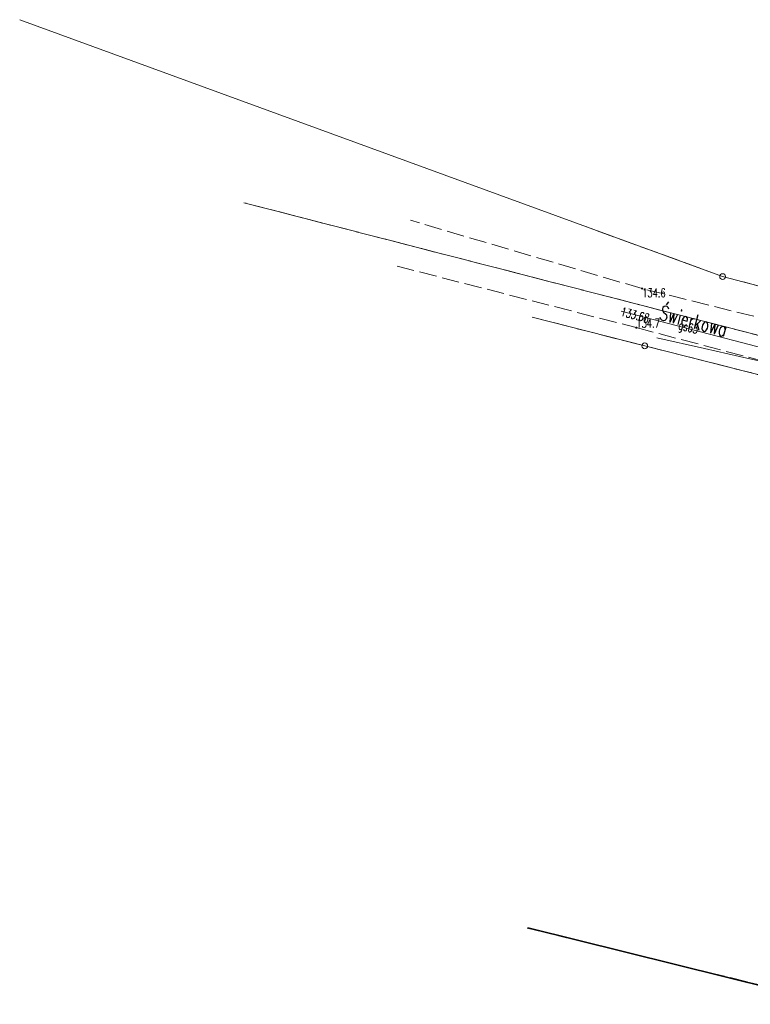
# Model space of a CAD drawing. Header units: metres. Extents: x 7471162 to 7473271, y 5962027 to 5964034.
# Tile 31 of 75: x 7471772 to 7471835, y 5963757 to 5963842. Entities that reach past the tile are written whole.
import ezdxf
from ezdxf.enums import TextEntityAlignment as Align

# ---------------------------------------------------------------- set-up
doc = ezdxf.new("R2010")
doc.units = ezdxf.units.M
doc.header["$MEASUREMENT"] = 0
for name, pattern in [('2_KTJZ01', [2, 1.5, -0.5]), ('2_KTOK05_01', [7.5, 7.5]), ('4_1', [0]), ('4_SUPB_P_01', [2.5, 2, -0.5]), ('4_SUPG_01', [0]), ('4_SUPK_P_01', [2.5, 2, -0.5]), ('4_SUPW_01', [0]), ('GDE', [0]), ('GUK', [2, 1.5, -0.5])]:
    doc.linetypes.add(name, pattern=pattern)
doc.layers.get('0').update_dxf_attribs({"color": 250, "linetype": 'CONTINUOUS', "lineweight": 100})
for name, color, linetype, lineweight in [('Dzialki', 7, 'GDE', 18), ('Kontury', 90, 'GUK', 18), ('KTJZ_L_0', 7, '2_KTJZ01', 18), ('KTOK_L_4', 7, '2_KTOK05_01', 35), ('KTUL_E_T_0', 7, 'CONTINUOUS', 25), ('Punkty', 7, 'CONTINUOUS', 18), ('RTPW_T_0', 7, 'CONTINUOUS', 15), ('SUPG_E_T_2', 7, 'CONTINUOUS', 15), ('SUPG_L_2', 52, '4_SUPG_01', 18), ('SUPP_L_4', 34, '4_SUPK_P_01', 18), ('SUPW_L_0', 5, '4_SUPW_01', 18), ('SUTG_T_0', 52, 'CONTINUOUS', 18)]:
    doc.layers.add(name, color=color, linetype=linetype, lineweight=lineweight)
doc.styles.get("Standard").update_dxf_attribs({"font": 'Simplex.SHX', "width": 0.75})

# ---------------------------------------------------------------- blocks, each defined once
blk = doc.blocks.new('GRT')
at = {"linetype": 'Continuous'}
blk.add_circle((0, 0), 0.25, dxfattribs=at)
blk = doc.blocks.new('2_RTPW01')
at = {"linetype": 'Continuous'}
blk.add_circle((0, 0), 0.045, dxfattribs=at)

msp = doc.modelspace()

# ---------------------------------------------------------------- linework, layer by layer
at = {"layer": 'Dzialki'}
for p, q in [((7471832.88, 5963819.525), (7471772.35, 5963841.645)), ((7471847.66, 5963815.675), (7471832.88, 5963819.525)), ((7471816.48, 5963816.025), (7471826.17, 5963813.555)), ((7471826.17, 5963813.555), (7471855.38, 5963806.165))]:
    msp.add_line(p, q, dxfattribs=at)
at = {"layer": 'Kontury'}
for p, q in [((7471832.88, 5963819.525), (7471821.19, 5963823.795)), ((7471845.8, 5963816.155), (7471832.88, 5963819.525)), ((7471816.48, 5963816.025), (7471826.17, 5963813.555)), ((7471826.17, 5963813.555), (7471855.38, 5963806.165)), ((7471842.75, 5963756.905), (7471815.95, 5963763.445))]:
    msp.add_line(p, q, dxfattribs=at)
at = {"layer": 'KTJZ_L_0', "linetype": '2_KTJZ01'}
for p, q in [((7471825.95, 5963818.491), (7471805.997, 5963824.374)), ((7471804.843, 5963820.42), (7471825.447, 5963815.126)), ((7471862.746, 5963809.373), (7471825.95, 5963818.491)), ((7471825.447, 5963815.126), (7471861.416, 5963805.63))]:
    msp.add_line(p, q, dxfattribs=at)
at = {"layer": 'KTOK_L_4', "linetype": '2_KTOK05_01'}
msp.add_line((7471816.093, 5963763.437), (7471842.671, 5963756.858), dxfattribs=at)
at = {"layer": 'SUPG_L_2', "linetype": '4_SUPG_01'}
msp.add_line((7471836.47, 5963813.325), (7471824.15, 5963816.535), dxfattribs=at)
at = {"layer": 'SUPG_L_2', "linetype": '4_1'}
msp.add_line((7471836.47, 5963813.325), (7471824.15, 5963816.535), dxfattribs=at)
at = {"layer": 'SUPP_L_4', "linetype": '4_SUPK_P_01'}
for p, q in [((7471791.649, 5963825.886), (7471830.575, 5963815.847)), ((7471830.575, 5963815.847), (7471860.035, 5963808.305))]:
    msp.add_line(p, q, dxfattribs=at)
at = {"layer": 'SUPP_L_4', "linetype": '4_SUPB_P_01'}
for p, q in [((7471830.575, 5963815.847), (7471791.649, 5963825.886)), ((7471860.035, 5963808.305), (7471830.575, 5963815.847))]:
    msp.add_line(p, q, dxfattribs=at)
at = {"layer": 'SUPW_L_0', "linetype": '4_SUPW_01'}
for p, q in [((7471827.202, 5963814.262), (7471831.329, 5963813.331)), ((7471831.329, 5963813.331), (7471834.341, 5963812.651)), ((7471834.341, 5963812.651), (7471857.55, 5963807.283))]:
    msp.add_line(p, q, dxfattribs=at)
at = {"layer": 'SUPW_L_0', "linetype": '4_1'}
for p, q in [((7471831.329, 5963813.331), (7471827.202, 5963814.262)), ((7471834.341, 5963812.651), (7471831.329, 5963813.331)), ((7471857.55, 5963807.283), (7471834.341, 5963812.651))]:
    msp.add_line(p, q, dxfattribs=at)

# ---------------------------------------------------------------- block references
at = {"layer": 'Punkty'}
for p in [(7471832.88, 5963819.525), (7471826.17, 5963813.555)]:
    msp.add_blockref('GRT', p, dxfattribs=at)
at = {"layer": 'RTPW_T_0'}
for p in [(7471825.95, 5963818.495), (7471825.45, 5963815.125)]:
    msp.add_blockref('2_RTPW01', p, dxfattribs=at)

# ---------------------------------------------------------------- texts
at = {"layer": 'KTUL_E_T_0', "width": 0.7}
msp.add_text('Świerkowa', height=1.25, rotation=345.13244, dxfattribs=at).set_placement((7471830.429, 5963815.888), align=Align.MIDDLE)
at = {"layer": 'RTPW_T_0', "width": 0.7}
msp.add_text('134.6', height=0.75, dxfattribs=at).set_placement((7471825.95, 5963818.495), align=Align.TOP_LEFT)
msp.add_text('134.7', height=0.75, dxfattribs=at).set_placement((7471825.45, 5963815.125))
at = {"layer": 'SUPG_E_T_2', "width": 0.7}
msp.add_text('gs63', height=0.75, rotation=345.39617, dxfattribs=at).set_placement((7471829.911, 5963815.034), align=Align.MIDDLE)
at = {"layer": 'SUTG_T_0', "width": 0.7}
msp.add_text('133.68', height=0.75, rotation=345.39617, dxfattribs=at).set_placement((7471824.15, 5963816.535), align=Align.MIDDLE_LEFT)

doc.saveas('drawing.dxf')
